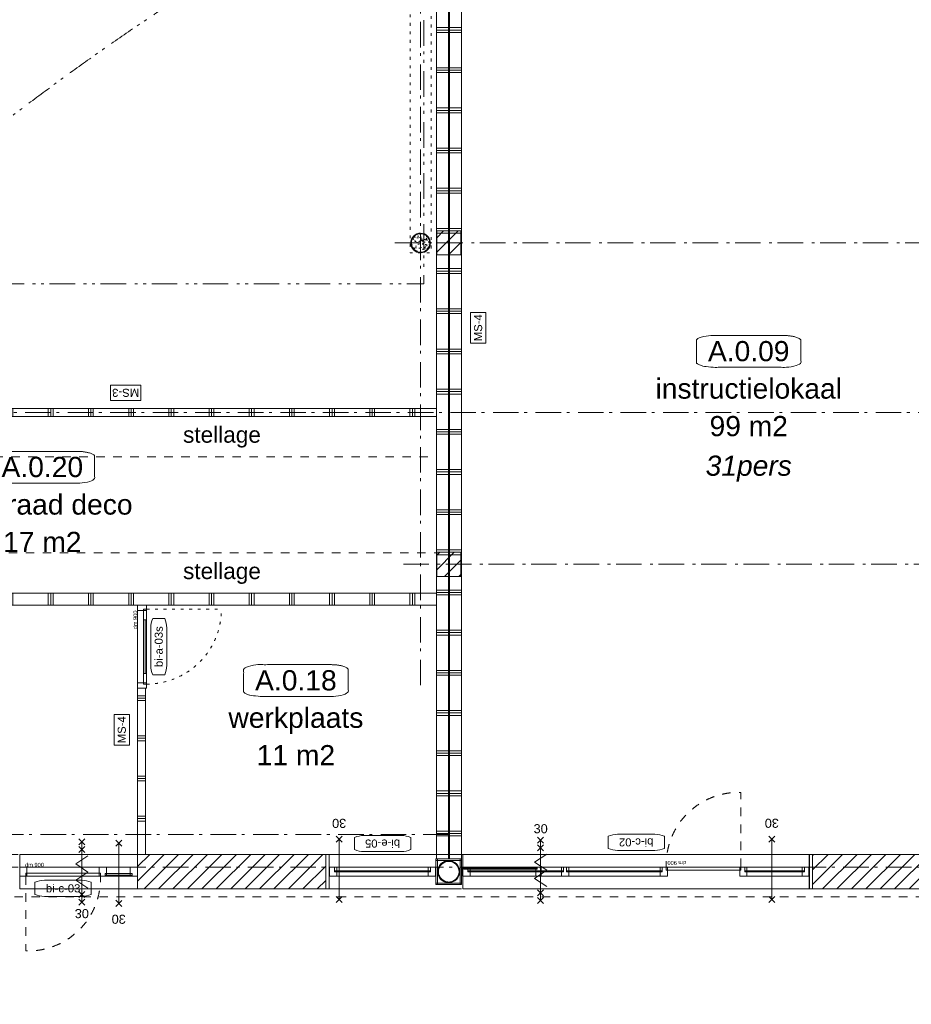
# Model space of a CAD drawing. Header units: millimetres. Extents: x -62314 to 79800, y -34032 to 28340.
# Tile 25 of 85: x 13144 to 24238, y 2659 to 14913. Entities that reach past the tile are written whole.
import ezdxf
from ezdxf.enums import TextEntityAlignment as Align

# ---------------------------------------------------------------- set-up
doc = ezdxf.new("R2010")
doc.units = ezdxf.units.MM
doc.header["$LTSCALE"] = 508
doc.header["$PDMODE"] = 1
doc.header["$PDSIZE"] = -2
for name, pattern in [('Dash Style-1', [0.41664, 0.20828, -0.20836]), ('Dash Style-5', [0.20828, 0.069425, -0.138855]), ('Dash Style-6', [1.04164, 0.625, -0.20828, 0.06943, -0.13893]), ('Dash Style-8', [1.25, 0.625, -0.20828, 0.06943, -0.13893, 0.06943, -0.13893])]:
    doc.linetypes.add(name, pattern=pattern)
for name, color, linetype, lineweight in [('(00) tekening-aanzicht', 8, 'Continuous', 0), ('(00) tekening-aanzicht dorpel', 7, 'Continuous', 0), ('(00) tekening-bovenliggend', 8, 'Dash Style-1', 0), ('(00) tekening-lijn draairichting', 7, 'Dash Style-1', 0), ('(00) tekening-merk kozijn', 40, 'Continuous', 0), ('(00) tekening-stramien-algemeen', 7, 'Dash Style-6', 0), ('(00) tekst-klein', 8, 'Continuous', 0), ('(00) tekst-ruimtenummer-algemeen', 8, 'Continuous', 0), ('(00) tekst-ruimtenummer-gradering', 8, 'Continuous', 0), ('(00) tekst-symbool', 8, 'Continuous', 0), ('(02) sloop-demarcatielijn', 5, 'Dash Style-1', 0), ('(04) bouwaanvraag-brandweer-bestaand-WBDBO', 142, 'Dash Style-1', 0), ('(04) bouwaanvraag-brandweer-WBDBO', 142, 'Dash Style-1', 0), ('(21) buitenwanden-bestaand', 7, 'Continuous', 0), ('(22) binnenwanden-X bestaand', 7, 'Continuous', 0), ('(22) binnenwanden-X metal stud _', 92, 'Continuous', 0), ('(22) binnenwanden-X metal stud l', 92, 'Continuous', 0), ('(22) binnenwanden-X plaatmateriaal', 92, 'Continuous', 0), ('(28) hoofddraagconstructie-bovenliggend', 1, 'Dash Style-5', 0), ('(28) hoofddraagconstructie-H staalprofielen', 33, 'Continuous', 0), ('(8_) losse inventaris-(82) interieur', 1, 'Dash Style-1', 0), ('(__) constructies_materialen-q beton', 6, 'Continuous', 0), ('(__) constructies_materialen-Xh2 staalproducten', 1, 'Continuous', 0), ('None', 7, 'Continuous', 0)]:
    doc.layers.add(name, color=color, linetype=linetype, lineweight=lineweight)
doc.styles.add('Arial', font='Arial')
doc.styles.add('Arial Italic (italic)', font='Arial Italic')
doc.styles.add('Helvetica', font='Helvetica')
pattern_1 = [(0, (163396, 42314.6), (3e-14, -500), []), (0, (163396, 42284.6), (3e-14, -500), []), (0, (163396, 42254.6), (3e-14, -500), [])]
pattern_2 = [(90, (0, 0), (500, 0), []), (90, (30, 0), (500, 0), []), (90, (60, 0), (500, 0), [])]
pattern_3 = [(45, (0, 0), (-89.80256, 89.80256), [])]
pattern_4 = [(45, (163395.98, 42314.6), (-89.80256, 89.80256), [])]

# ---------------------------------------------------------------- blocks, each defined once
blk = doc.blocks.new('blok B 00')
at = {"layer": '(04) bouwaanvraag-brandweer-bestaand-WBDBO', "color": 6, "lineweight": 0, "transparency": 33554687, "flags": 128}
blk.add_lwpolyline([(46930.9, 27708.7), (10682.8, 17996.1), (10682.8, 10520.4)], dxfattribs=at)
blk = doc.blocks.new('(00)-1-ruimtenummer-200')
at = {"layer": '(00) tekst-ruimtenummer-algemeen', "color": 17, "lineweight": 0, "transparency": 33554687}
blk.add_open_spline([(433, 618), (491, 618), (592, 600), (650, 570), (650, 420), (650, 271), (592, 241), (491, 223), (0, 223), (-491, 223), (-592, 241), (-650, 271), (-650, 420), (-650, 570), (-592, 600), (-491, 618), (-15, 618), (433, 618)], degree=2, knots=[0, 0, 0, 0.013296, 0.026591, 0.039887, 0.251662, 0.264958, 0.278253, 0.291549, 0.503324, 0.51662, 0.529915, 0.543211, 0.754986, 0.768281, 0.781577, 0.794873, 1, 1, 1], dxfattribs=at)
at = {"layer": 'None', "color": 2, "linetype": 'Continuous', "lineweight": 0}
blk.add_point((0, 0), dxfattribs=at)
at = {"layer": '(00) tekst-ruimtenummer-algemeen', "color": 17, "transparency": 33554687, "style": 'Arial'}
for tag, p in [('nummer', (0, 223)), ('naam', (0, -243)), ('oppervlak', (0, -710))]:
    blk.add_attdef(tag, text='', height=251, dxfattribs=at).set_placement(p, align=Align.BOTTOM_CENTER)
at = {"layer": '(00) tekst-ruimtenummer-gradering', "color": 17, "transparency": 33554687, "style": 'Arial Italic (italic)'}
blk.add_attdef('personen', text='', height=251, dxfattribs=at).set_placement((0, -876), align=Align.TOP_CENTER)
at = {"layer": 'None', "color": 0, "flags": 1}
blk.add_attdef('klasse', (-1353, -1667), '', height=251, dxfattribs=at)
blk = doc.blocks.new('00-merk kozijn')
at = {"layer": '(00) tekening-merk kozijn', "color": 2, "lineweight": 0, "transparency": 33554687, "flags": 128}
blk.add_lwpolyline([(233, 50, 0.105357), (349, 75), (350, 75), (350, 225), (349, 225, 0.105357), (233, 250), (-233, 250, 0.105357), (-349, 225), (-350, 225), (-350, 75), (-349, 75, 0.105357), (-233, 50)], format="xyb", close=True, dxfattribs=at)
at = {"layer": 'None', "color": 2, "linetype": 'Continuous', "lineweight": 0, "transparency": 33554687}
blk.add_point((0, 0), dxfattribs=at)
at = {"layer": '(00) tekening-merk kozijn', "color": 2, "transparency": 33554687, "style": 'Arial'}
blk.add_attdef('MERK', text='', height=101, dxfattribs=at).set_placement((0, 150), align=Align.MIDDLE_CENTER)
blk = doc.blocks.new('bi-a-03s plt')
at = {"layer": '(00) tekening-bovenliggend', "color": 17, "linetype": 'Dash Style-5', "lineweight": 0}
blk.add_line((-52, -114), (-52, -994), dxfattribs=at)
at = {"layer": '(00) tekening-bovenliggend', "color": 17, "linetype": 'Dash Style-5', "lineweight": 0, "transparency": 33554687}
blk.add_arc((-53, -114), 930, 180, 270, dxfattribs=at)
at = {"layer": 'None', "color": 17, "lineweight": 0, "transparency": 33554687}
blk.add_line((-850, -94), (-184, -94), dxfattribs=at)
at = {"layer": 'None', "color": 17, "lineweight": 0, "transparency": 33554687, "flags": 128}
for points in [[(-1034, 0), (0, 0), (0, -114), (-1034, -114)], [(-1034, 0), (-967, 0), (-967, -114), (-1034, -114)], [(-982, -74), (-52, -74), (-52, -114), (-982, -114)], [(-850, -74), (-184, -74), (-184, -114), (-850, -114)], [(-67, 0), (0, 0), (0, -114), (-67, -114)]]:
    blk.add_lwpolyline(points, close=True, dxfattribs=at)
at = {"layer": '(00) tekening-merk kozijn', "color": 1, "transparency": 33554687}
ref = blk.add_blockref('00-merk kozijn', (-517, -114), dxfattribs=dict(at, xscale=-1, rotation=180))
ref.add_attrib('MERK', 'bi-a-03s', dxfattribs={"color": 2, "transparency": 33554687, "height": 100.6, "style": 'Arial'}).set_placement((-517, -264), align=Align.MIDDLE_CENTER)
at = {"layer": '(00) tekst-klein', "color": 17, "insert": (-302, 2), "char_height": 50.3, "attachment_point": 7, "line_spacing_factor": 0.963327, "style": 'Arial'}
blk.add_mtext('dm 900', dxfattribs=at)
blk = doc.blocks.new('Group-148-1')
at = {"layer": '(22) binnenwanden-X metal stud _', "linetype": 'Continuous', "lineweight": 0, "transparency": 33554687}
h = blk.add_hatch(dxfattribs=at)
h.set_pattern_fill('(__) metal stud-_ 1_100-1', color=253, style=0, pattern_type=2)
h.set_pattern_definition([(0, (0, 0), (3e-14, -500), []), (0, (2e-15, -30), (3e-14, -500), []), (0, (4e-15, -60), (3e-14, -500), [])])
h.paths.add_polyline_path([(-148686, -35721), (-148786, -35721), (-148786, -37790), (-148686, -37790)])
at = {"layer": '(22) binnenwanden-X metal stud l', "linetype": 'Continuous', "lineweight": 0, "transparency": 33554687}
h = blk.add_hatch(dxfattribs=at)
h.set_pattern_fill('(__) metal stud-_ 1_100', color=8, style=0, pattern_type=2)
h.set_pattern_definition(pattern_2)
h.paths.add_polyline_path([(-145067, -32340), (-145067, -32240), (-152683, -32240), (-152683, -32340)])
h = blk.add_hatch(dxfattribs=at)
h.set_pattern_fill('(__) metal stud-_ 1_100', color=8, style=0, pattern_type=2)
h.set_pattern_definition(pattern_2)
h.paths.add_polyline_path([(-145067, -34537), (-145067, -34687), (-157673, -34687), (-157673, -34537)])
at = {"layer": '(22) binnenwanden-X metal stud _', "color": 7, "lineweight": 0, "transparency": 33554687, "flags": 128}
blk.add_lwpolyline([(-148686, -35721), (-148786, -35721), (-148786, -37790), (-148686, -37790)], close=True, dxfattribs=at)
at = {"layer": '(22) binnenwanden-X metal stud l', "color": 7, "lineweight": 0, "transparency": 33554687, "flags": 128}
for points in [[(-145067, -32340), (-145067, -32240), (-152683, -32240), (-152683, -32340)], [(-145067, -34537), (-145067, -34687), (-157673, -34687), (-157673, -34537)]]:
    blk.add_lwpolyline(points, close=True, dxfattribs=at)
at = {"layer": '(8_) losse inventaris-(82) interieur', "color": 17, "lineweight": 0, "transparency": 33554687, "flags": 128}
for points in [[(-145067, -32840), (-145067, -32340), (-152186, -32340), (-152186, -32840)], [(-145067, -34537), (-145067, -34037), (-152186, -34037), (-152186, -34537)]]:
    blk.add_lwpolyline(points, close=True, dxfattribs=at)
at = {"layer": 'None', "color": 17, "transparency": 33554687}
ref = blk.add_blockref('(00)-1-ruimtenummer-200', (-149970, -33392), dxfattribs=at)
ref.add_attrib('nummer', 'A.0.20', dxfattribs={"layer": '(00) tekst-ruimtenummer-algemeen', "color": 17, "transparency": 33554687, "height": 251.5, "style": 'Arial'}).set_placement((-149970, -33169), align=Align.BOTTOM_CENTER)
ref.add_attrib('naam', 'voorraad deco', dxfattribs={"layer": '(00) tekst-ruimtenummer-algemeen', "color": 17, "transparency": 33554687, "height": 251.49, "style": 'Arial'}).set_placement((-149970, -33636), align=Align.BOTTOM_CENTER)
ref.add_attrib('oppervlak', '17 m2', dxfattribs={"layer": '(00) tekst-ruimtenummer-algemeen', "color": 17, "transparency": 33554687, "height": 251.5, "style": 'Arial'}).set_placement((-149970, -34102), align=Align.BOTTOM_CENTER)
at = {"layer": 'None', "color": 17, "transparency": 33554687, "rotation": 90}
blk.add_blockref('bi-a-03s plt', (-148786, -34687), dxfattribs=at)
at = {"layer": 'None', "color": 17, "transparency": 33554687}
ref = blk.add_blockref('(00)-1-ruimtenummer-200', (-146815, -36046), dxfattribs=at)
ref.add_attrib('nummer', 'A.0.18', dxfattribs={"layer": '(00) tekst-ruimtenummer-algemeen', "color": 17, "transparency": 33554687, "height": 251.5, "style": 'Arial'}).set_placement((-146815, -35824), align=Align.BOTTOM_CENTER)
ref.add_attrib('naam', 'werkplaats', dxfattribs={"layer": '(00) tekst-ruimtenummer-algemeen', "color": 17, "transparency": 33554687, "height": 251.5, "style": 'Arial'}).set_placement((-146815, -36290), align=Align.BOTTOM_CENTER)
ref.add_attrib('oppervlak', '11 m2', dxfattribs={"layer": '(00) tekst-ruimtenummer-algemeen', "color": 17, "transparency": 33554687, "height": 251.5, "style": 'Arial'}).set_placement((-146815, -36756), align=Align.BOTTOM_CENTER)
at = {"layer": '(00) tekst-klein', "color": 17, "transparency": 33554687, "char_height": 201.2, "attachment_point": 1, "line_spacing_factor": 0.836574, "style": 'Helvetica'}
for insert in [(-148219, -32465), (-148219, -34162)]:
    blk.add_mtext('stellage', dxfattribs=dict(at, insert=insert))
blk = doc.blocks.new('stadsmuur bestaand 00')
at = {"layer": '(21) buitenwanden-bestaand', "linetype": 'Continuous', "lineweight": 0, "transparency": 33554687}
h = blk.add_hatch(dxfattribs=at)
h.set_pattern_fill('Brick', style=0, pattern_type=2)
h.set_pattern_definition(pattern_3)
h.paths.add_polyline_path([(35969, -270), (35969, 160), (33627, 160), (33627, -270)])
h = blk.add_hatch(dxfattribs=at)
h.set_pattern_fill('Brick', style=0, pattern_type=2)
h.set_pattern_definition(pattern_3)
h.paths.add_polyline_path([(42027, 160), (42027, -270), (45827, -270), (45827, 160)])
at = {"layer": '(00) tekening-bovenliggend', "color": 17, "lineweight": 0, "transparency": 33554687, "flags": 128}
for points in [[(33627, -270), (33627, 160), (32161, 160), (32161, -270), (33627, -270)], [(42027, -270), (42027, 160), (35969, 160), (35969, -270), (42027, -270)]]:
    blk.add_lwpolyline(points, close=True, dxfattribs=at)
at = {"layer": '(21) buitenwanden-bestaand', "color": 1, "lineweight": 0, "transparency": 33554687, "flags": 128}
for points in [[(35969, -270), (35969, 160), (33627, 160), (33627, -270)], [(42027, 160), (42027, -270), (45827, -270), (45827, 160)]]:
    blk.add_lwpolyline(points, close=True, dxfattribs=at)
blk = doc.blocks.new('kolom 244.5x6.3-staal-beton')
at = {"layer": '(__) constructies_materialen-q beton', "linetype": 'Continuous', "lineweight": 0, "transparency": 33554687}
h = blk.add_hatch(dxfattribs=at)
h.set_pattern_fill('(__)q beton gewapend fijn 1_5', color=253, style=0, pattern_type=2)
h.set_pattern_definition([(95, (0, 0), (77.05, 64.654), [10.477, -115.252])])
h.paths.add_polyline_path([(115, 0), (115, -11), (113, -23), (111, -34), (107, -44), (102, -54), (96, -64), (89, -73), (82, -82), (73, -89), (64, -96), (54, -102), (44, -107), (34, -111), (23, -113), (11, -115), (0, -116), (-11, -115), (-23, -113), (-34, -111), (-44, -107), (-54, -102), (-64, -96), (-73, -89), (-82, -82), (-89, -73), (-96, -64), (-102, -54), (-107, -44), (-111, -34), (-113, -23), (-115, -11), (-116, 0), (-115, 11), (-113, 23), (-111, 34), (-107, 44), (-102, 54), (-96, 64), (-89, 73), (-82, 82), (-73, 89), (-64, 96), (-54, 102), (-44, 107), (-34, 111), (-23, 113), (-11, 115), (0, 115), (11, 115), (23, 113), (34, 111), (44, 107), (54, 102), (64, 96), (73, 89), (82, 82), (89, 73), (96, 64), (102, 54), (107, 44), (111, 34), (113, 23), (115, 11)])
h = blk.add_hatch(dxfattribs=at)
h.set_pattern_fill('(__)q beton gewapend fijn 1_5-1', color=8, style=0, pattern_type=2)
h.set_pattern_definition([(40, (0, 0), (-88.01, 60.6), [8.382, -92.202]), (145.45, (6.42, 5.39), (-10.957, 125.25), [8.905, -97.95]), (91.184, (-19.76, 19.76), (121.776, 89.074), [15.716, -172.88]), (141.636, (-9.61, 27.18), (-3.9, 188.55), [13.36, -146.924]), (36.18, (-19.76, 19.76), (-3.9, 188.55), [12.57, -138.3]), (66, (-4.94, 24.696), (98.736, 19.192), [10.477, -115.252]), (11, (-4.94, 24.7), (-47.597, 95.67), [8.382, -92.202]), (116.45, (3.29, 26.295), (51.14, 114.86), [8.905, -97.95]), (82.5, (0, 0), (-31.683, 34.085), [0.01, -277.224]), (82.5, (302.015, 2294.028), (-31.683, 34.0854), [0.011, -277.2237]), (82.5, (302.05, 2294.305), (-31.683, 34.0854), [0.011, -277.2237]), (82.5, (612.402, 4651.658), (-31.683, 34.08538), [0.011, -277.2237]), (82.5, (612.44, 4651.935), (-31.683, 34.08538), [0.011, -277.2237]), (52.5, (0, 0), (-12.974, 64.948), [0.01, -177.618]), (52.5, (825.335, 1075.597), (-12.9744, 64.9479), [0.011, -177.6175]), (52.5, (825.505, 1075.82), (-12.9744, 64.9479), [0.011, -177.6175]), (52.5, (2201.67, 2869.27), (-12.97435, 64.94785), [0.011, -177.6175]), (52.5, (2201.84, 2869.493), (-12.97435, 64.94785), [0.011, -177.6175]), (12.5, (-22.03, -22.03), (54.96, 50.5044), [0.01, -288.47]), (12.5, (844.31, 170.034), (54.9603, 50.5044), [0.011, -288.4695]), (12.5, (844.584, 170.095), (54.9603, 50.5044), [0.011, -288.4695]), (12.5, (3546.987, 769.203), (54.96032, 50.5044), [0.011, -288.4695]), (12.5, (3547.26, 769.264), (54.96032, 50.5044), [0.011, -288.4695]), (2.5, (-31.91, -31.91), (47.72, 67.497), [0.01, -220.436]), (2.5, (1120.5, 18.41), (47.72, 67.4973), [0.011, -220.436]), (2.5, (1120.78, 18.42), (47.72, 67.4973), [0.011, -220.436]), (2.5, (2957.37, 98.61), (47.7201, 67.4973), [0.011, -220.4356]), (2.5, (2957.65, 98.62), (47.7201, 67.4973), [0.011, -220.4356])])
h.paths.add_polyline_path([(115, 0), (115, -11), (113, -23), (111, -34), (107, -44), (102, -54), (96, -64), (89, -73), (82, -82), (73, -89), (64, -96), (54, -102), (44, -107), (34, -111), (23, -113), (11, -115), (0, -116), (-11, -115), (-23, -113), (-34, -111), (-44, -107), (-54, -102), (-64, -96), (-73, -89), (-82, -82), (-89, -73), (-96, -64), (-102, -54), (-107, -44), (-111, -34), (-113, -23), (-115, -11), (-116, 0), (-115, 11), (-113, 23), (-111, 34), (-107, 44), (-102, 54), (-96, 64), (-89, 73), (-82, 82), (-73, 89), (-64, 96), (-54, 102), (-44, 107), (-34, 111), (-23, 113), (-11, 115), (0, 115), (11, 115), (23, 113), (34, 111), (44, 107), (54, 102), (64, 96), (73, 89), (82, 82), (89, 73), (96, 64), (102, 54), (107, 44), (111, 34), (113, 23), (115, 11)])
at = {"layer": '(__) constructies_materialen-q beton', "color": 5, "lineweight": 0, "transparency": 33554687, "flags": 128}
blk.add_lwpolyline([(115, 0), (115, -11), (113, -23), (111, -34), (107, -44), (102, -54), (96, -64), (89, -73), (82, -82), (73, -89), (64, -96), (54, -102), (44, -107), (34, -111), (23, -113), (11, -115), (0, -116), (-11, -115), (-23, -113), (-34, -111), (-44, -107), (-54, -102), (-64, -96), (-73, -89), (-82, -82), (-89, -73), (-96, -64), (-102, -54), (-107, -44), (-111, -34), (-113, -23), (-115, -11), (-116, 0), (-115, 11), (-113, 23), (-111, 34), (-107, 44), (-102, 54), (-96, 64), (-89, 73), (-82, 82), (-73, 89), (-64, 96), (-54, 102), (-44, 107), (-34, 111), (-23, 113), (-11, 115), (0, 115), (11, 115), (23, 113), (34, 111), (44, 107), (54, 102), (64, 96), (73, 89), (82, 82), (89, 73), (96, 64), (102, 54), (107, 44), (111, 34), (113, 23), (115, 11)], close=True, dxfattribs=at)
at = {"layer": '(__) constructies_materialen-Xh2 staalproducten', "color": 3, "lineweight": 0, "transparency": 33554687, "flags": 128}
for points in [[(-123, 0, -0.414214), (0, 122, -0.414214), (122, 0, -0.414214), (0, -123, -0.414214)], [(-116, 0, -0.414214), (0, 115, -0.414214), (115, 0, -0.414214), (0, -116, -0.414214)]]:
    blk.add_lwpolyline(points, format="xyb", close=True, dxfattribs=at)
at = {"layer": 'None', "color": 2, "linetype": 'Continuous', "lineweight": 0, "transparency": 33554687}
blk.add_point((0, 0), dxfattribs=at)
blk = doc.blocks.new('Group-172-1')
at = {"layer": '(28) hoofddraagconstructie-bovenliggend', "color": 2, "lineweight": 0, "transparency": 33554687, "flags": 128}
blk.add_lwpolyline([(34590, 15531), (34850, 15531), (34850, 7238), (34590, 7238)], close=True, dxfattribs=at)
at = {"layer": 'None', "color": 17, "transparency": 33554687}
blk.add_blockref('kolom 244.5x6.3-staal-beton', (34720, 7360), dxfattribs=at)
blk = doc.blocks.new('constructie laagbouw basis-blok a')
at = {"layer": 'None', "color": 17, "transparency": 33554687}
blk.add_blockref('Group-172-1', (0, 0), dxfattribs=at)
blk = doc.blocks.new('constructie laagbouw 00 totaal')
at = {"layer": 'None', "color": 17, "transparency": 33554687}
blk.add_blockref('constructie laagbouw basis-blok a', (-17192, -7733), dxfattribs=at)
blk = doc.blocks.new('kolom rond')
at = {"layer": '(28) hoofddraagconstructie-H staalprofielen', "color": 1, "lineweight": 0, "transparency": 33554687, "flags": 128}
for points in [[(-137, 0, -0.414214), (0, 136, -0.414214), (136, 0, -0.414214), (0, -137, -0.414214)], [(-129, 0, -0.414214), (0, 128, -0.414214), (128, 0, -0.414214), (0, -129, -0.414214)]]:
    blk.add_lwpolyline(points, format="xyb", close=True, dxfattribs=at)
blk.add_lwpolyline([(128, 0), (128, -13), (126, -25), (123, -37), (119, -49), (113, -61), (107, -71), (99, -82), (91, -91), (82, -99), (71, -107), (61, -113), (49, -119), (37, -123), (25, -126), (13, -128), (0, -129), (-13, -128), (-25, -126), (-37, -123), (-49, -119), (-61, -113), (-71, -107), (-82, -99), (-91, -91), (-99, -82), (-107, -71), (-113, -61), (-119, -49), (-123, -37), (-126, -25), (-128, -13), (-129, 0), (-128, 13), (-126, 25), (-123, 37), (-119, 49), (-113, 61), (-107, 71), (-99, 82), (-91, 91), (-82, 99), (-71, 107), (-61, 113), (-49, 119), (-37, 123), (-25, 126), (-13, 128), (0, 128), (13, 128), (25, 126), (37, 123), (49, 119), (61, 113), (71, 107), (82, 99), (91, 91), (99, 82), (107, 71), (113, 61), (119, 49), (123, 37), (126, 25), (128, 13)], close=True, dxfattribs=at)
blk = doc.blocks.new('Group-178-1')
at = {"layer": 'None', "color": 17, "lineweight": 0, "transparency": 33554687, "flags": 128}
for points in [[(3035, 0), (3125, 0), (3125, -114), (3035, -114)], [(3035, -69), (3062, -69), (3062, -114), (3035, -114)], [(3098, -69), (3125, -69), (3125, -114), (3098, -114)]]:
    blk.add_lwpolyline(points, close=True, dxfattribs=at)
blk = doc.blocks.new('Group-179-1')
at = {"layer": 'None', "color": 17, "lineweight": 0, "transparency": 33554687, "flags": 128}
for points in [[(1870, -114), (1834, -114), (1807, -114), (1807, -69), (1807, 0), (1897, 0), (1897, -69), (1870, -69)], [(1870, -69), (1897, -69), (1897, -114), (1870, -114)]]:
    blk.add_lwpolyline(points, close=True, dxfattribs=at)
blk = doc.blocks.new('Group-180-1')
at = {"layer": 'None', "color": 17, "lineweight": 0, "transparency": 33554687, "flags": 128}
for points in [[(844, -114), (880, -114), (907, -114), (907, -69), (907, 0), (817, 0), (817, -69), (844, -69)], [(817, -69), (844, -69), (844, -114), (817, -114)]]:
    blk.add_lwpolyline(points, close=True, dxfattribs=at)
blk = doc.blocks.new('Group-181-1')
at = {"layer": '(00) tekening-lijn draairichting', "color": 17, "lineweight": 0, "transparency": 33554687, "flags": 128}
blk.add_lwpolyline([(892, -114), (892, -1044), (922, -1044, 0.414214), (1822, -144), (1822, -114)], format="xyb", close=True, dxfattribs=at)
at = {"layer": 'None', "color": 17, "lineweight": 0, "transparency": 33554687, "flags": 128}
blk.add_lwpolyline([(892, -74), (1822, -74), (1822, -114), (892, -114)], close=True, dxfattribs=at)
at = {"layer": '(00) tekst-klein', "color": 17, "insert": (1572, -192), "char_height": 50.3, "attachment_point": 7, "line_spacing_factor": 0.963327, "style": 'Arial'}
blk.add_mtext('dm 900', dxfattribs=at)
blk = doc.blocks.new('Group-182-1')
at = {"layer": 'None', "color": 17, "lineweight": 0, "transparency": 33554687, "flags": 128}
for points in [[(101, -114), (65, -114), (38, -114), (38, -69), (38, 0), (128, 0), (128, -69), (101, -69)], [(101, -69), (128, -69), (128, -114), (101, -114)]]:
    blk.add_lwpolyline(points, close=True, dxfattribs=at)
blk = doc.blocks.new('bi-c-02 plt')
at = {"layer": '(00) tekening-aanzicht dorpel', "color": 17, "lineweight": 0, "transparency": 33554687, "flags": 128}
blk.add_lwpolyline([(38, 158), (4353, 158), (4353, -272), (38, -272)], close=True, dxfattribs=at)
at = {"layer": 'None', "color": 17, "lineweight": 0, "transparency": 33554687}
for p, q in [((3391, -99), (3391, -114)), ((3428, -99), (3428, -114)), ((4339, -99), (4339, -114))]:
    blk.add_line(p, q, dxfattribs=at)
at = {"layer": 'None', "color": 17, "lineweight": 0, "transparency": 33554687, "flags": 128}
for points in [[(38, 0), (128, 0), (128, -114), (38, -114)], [(128, 0), (817, 0), (817, -114), (128, -114)], [(817, 0), (907, 0), (907, -114), (817, -114)], [(1807, 0), (1897, 0), (1897, -114), (1807, -114)], [(1897, 0), (3035, 0), (3035, -114), (1897, -114)], [(3125, 0), (4263, 0), (4263, -114), (3125, -114)], [(3376, 0), (3443, 0), (3443, -114), (3376, -114)], [(4263, 0), (4353, 0), (4353, -114), (4263, -114)], [(101, -57), (844, -57), (844, -69), (101, -69)], [(101, -69), (128, -69), (128, -114), (101, -114)], [(817, -69), (844, -69), (844, -114), (817, -114)], [(1870, -57), (3062, -57), (3062, -69), (1870, -69)], [(1870, -69), (1897, -69), (1897, -114), (1870, -114)], [(3098, -57), (4290, -57), (4290, -69), (3098, -69)], [(3428, -87), (4339, -87), (4339, -99), (3428, -99)], [(4263, -69), (4290, -69), (4290, -114), (4263, -114)]]:
    blk.add_lwpolyline(points, close=True, dxfattribs=at)
at = {"layer": '(00) tekening-merk kozijn', "color": 1, "transparency": 33554687}
ref = blk.add_blockref('00-merk kozijn', (2195, -272), dxfattribs=dict(at, xscale=-1, rotation=180))
ref.add_attrib('MERK', 'bi-c-02', dxfattribs={"color": 2, "transparency": 33554687, "height": 100.6, "style": 'Arial'}).set_placement((2195, -422), align=Align.MIDDLE_CENTER)
at = {"layer": 'None', "color": 17, "transparency": 33554687}
for name in ['Group-182-1', 'Group-180-1', 'Group-179-1', 'Group-178-1', 'Group-181-1']:
    blk.add_blockref(name, (0, 0), dxfattribs=at)
blk = doc.blocks.new('Group-41-1')
at = {"layer": '(04) bouwaanvraag-brandweer-WBDBO', "color": 1, "lineweight": 0, "transparency": 33554687}
for p, q in [((-37.5, -412.5), (37.5, -337.5)), ((-37.5, -337.5), (37.5, -412.5))]:
    blk.add_line(p, q, dxfattribs=at)
blk = doc.blocks.new('Group-42-1')
at = {"layer": '(04) bouwaanvraag-brandweer-WBDBO', "color": 1, "lineweight": 0, "transparency": 33554687}
for p, q in [((-37.5, 412.5), (37.5, 337.5)), ((-37.5, 337.5), (37.5, 412.5))]:
    blk.add_line(p, q, dxfattribs=at)
blk = doc.blocks.new('Group-43-1')
at = {"layer": '(04) bouwaanvraag-brandweer-WBDBO', "color": 1, "linetype": 'Continuous', "lineweight": 0, "transparency": 33554687}
for p, q in [((75, 200), (-75, 100)), ((75, 0), (-75, 100)), ((75, 0), (-75, -100)), ((-75, -100), (75, -200))]:
    blk.add_line(p, q, dxfattribs=at)
blk = doc.blocks.new('brand-zs deur')
at = {"layer": '(04) bouwaanvraag-brandweer-WBDBO', "color": 1, "linetype": 'Continuous', "lineweight": 0, "transparency": 33554687}
blk.add_line((0, -250), (0, 250), dxfattribs=at)
at = {"layer": 'None', "color": 2, "linetype": 'Continuous', "lineweight": 0, "transparency": 33554687}
blk.add_point((0, 0), dxfattribs=at)
at = {"layer": '(04) bouwaanvraag-brandweer-WBDBO', "color": 1, "transparency": 33554687}
blk.add_blockref('Group-43-1', (0, 0), dxfattribs=at)
blk = doc.blocks.new('Group-44-1')
at = {"layer": '(04) bouwaanvraag-brandweer-WBDBO', "color": 1, "lineweight": 0, "transparency": 33554687}
for p, q in [((-38, 241), (38, 316)), ((-38, 316), (38, 241))]:
    blk.add_line(p, q, dxfattribs=at)
blk = doc.blocks.new('Group-45-1')
at = {"layer": '(04) bouwaanvraag-brandweer-WBDBO', "color": 1, "lineweight": 0, "transparency": 33554687}
for p, q in [((-38, -243), (38, -318)), ((-38, -318), (38, -243))]:
    blk.add_line(p, q, dxfattribs=at)
blk = doc.blocks.new('brand-rw 30 + zelfs')
at = {"layer": '(04) bouwaanvraag-brandweer-WBDBO', "color": 1, "linetype": 'Continuous', "lineweight": 0, "transparency": 33554687}
blk.add_line((0, -375), (0, 375), dxfattribs=at)
at = {"layer": 'None', "color": 2, "linetype": 'Continuous', "lineweight": 0, "transparency": 33554687}
blk.add_point((0, 0), dxfattribs=at)
at = {"layer": '(04) bouwaanvraag-brandweer-WBDBO', "color": 1, "transparency": 33554687}
for name in ['Group-42-1', 'Group-44-1', 'Group-45-1', 'Group-41-1']:
    blk.add_blockref(name, (0, 0), dxfattribs=at)
at = {"layer": 'None', "color": 17, "transparency": 33554687}
blk.add_blockref('brand-zs deur', (0, 0), dxfattribs=at)
at = {"layer": '(04) bouwaanvraag-brandweer-WBDBO', "color": 1, "transparency": 33554687, "insert": (0, 459.4875), "char_height": 113.17139, "attachment_point": 8, "line_spacing_factor": 0.963327, "style": 'Arial'}
blk.add_mtext('30', dxfattribs=at)
blk = doc.blocks.new('Group-96-1')
at = {"layer": '(04) bouwaanvraag-brandweer-WBDBO', "color": 1, "lineweight": 0, "transparency": 33554687}
for p, q in [((37.5, 412.5), (-37.5, 337.5)), ((37.5, 337.5), (-37.5, 412.5))]:
    blk.add_line(p, q, dxfattribs=at)
blk = doc.blocks.new('Group-97-1')
at = {"layer": '(04) bouwaanvraag-brandweer-WBDBO', "color": 1, "lineweight": 0, "transparency": 33554687}
for p, q in [((37.5, -412.5), (-37.5, -337.5)), ((37.5, -337.5), (-37.5, -412.5))]:
    blk.add_line(p, q, dxfattribs=at)
blk = doc.blocks.new('brand-30 wbdbo')
at = {"layer": '(04) bouwaanvraag-brandweer-WBDBO', "color": 1, "linetype": 'Continuous', "lineweight": 0, "transparency": 33554687}
blk.add_line((0, 375), (0, -375), dxfattribs=at)
at = {"layer": 'None', "color": 2, "linetype": 'Continuous', "lineweight": 0, "transparency": 33554687}
blk.add_point((0, 0), dxfattribs=at)
at = {"layer": '(04) bouwaanvraag-brandweer-WBDBO', "color": 1, "transparency": 33554687}
for name in ['Group-96-1', 'Group-97-1']:
    blk.add_blockref(name, (0, 0), dxfattribs=at)
at = {"layer": '(04) bouwaanvraag-brandweer-WBDBO', "color": 1, "transparency": 33554687, "insert": (0, -631), "char_height": 113.2, "attachment_point": 8, "line_spacing_factor": 0.963327, "style": 'Arial'}
blk.add_mtext('30', dxfattribs=at)
blk = doc.blocks.new('MS 3 - 150mm _ 25db')
at = {"layer": '(00) tekst-symbool', "color": 17, "lineweight": 0, "transparency": 33554687, "flags": 128}
blk.add_lwpolyline([(-190, 96), (190, 96), (190, -96), (-190, -96)], close=True, dxfattribs=at)
at = {"layer": '(00) tekst-symbool', "color": 17, "transparency": 33554687, "insert": (0, 0), "char_height": 100.6, "attachment_point": 5, "line_spacing_factor": 0.836574, "style": 'Helvetica'}
blk.add_mtext('MS-3', dxfattribs=at)
blk = doc.blocks.new('MS 4 - 150mm _ 39db')
at = {"layer": '(00) tekst-symbool', "color": 17, "lineweight": 0, "transparency": 33554687, "flags": 128}
blk.add_lwpolyline([(-190, 96), (190, 96), (190, -96), (-190, -96)], close=True, dxfattribs=at)
at = {"layer": '(00) tekst-symbool', "color": 17, "transparency": 33554687, "insert": (0, 0), "char_height": 100.6, "attachment_point": 5, "line_spacing_factor": 0.836574, "style": 'Helvetica'}
blk.add_mtext('MS-4', dxfattribs=at)
blk = doc.blocks.new('Group-191-1')
at = {"layer": 'None', "color": 17, "transparency": 33554687}
for name, p, rotation in [('MS 4 - 150mm _ 39db', (-144547, -31235), 90), ('MS 3 - 150mm _ 25db', (-148933, -32044), 180), ('MS 4 - 150mm _ 39db', (-148981, -36238), 90)]:
    blk.add_blockref(name, p, dxfattribs=dict(at, rotation=rotation))
blk = doc.blocks.new('kolom brandwerend ingepakt')
at = {"layer": '(00) tekening-aanzicht', "color": 17, "lineweight": 0, "transparency": 33554687, "flags": 128}
for points in [[(-165, 57), (-160, 57), (-160, -57), (-165, -57)], [(159, 57), (164, 57), (164, -57), (159, -57)]]:
    blk.add_lwpolyline(points, close=True, dxfattribs=at)
at = {"layer": '(22) binnenwanden-X plaatmateriaal', "color": 2, "lineweight": 0, "transparency": 33554687, "flags": 128}
for points in [[(-160, 159), (-142, 159), (-142, -160), (-160, -160)], [(-160, 159), (159, 159), (159, 141), (-160, 141)], [(141, 159), (159, 159), (159, -160), (141, -160)], [(-160, -142), (159, -142), (159, -160), (-160, -160)]]:
    blk.add_lwpolyline(points, close=True, dxfattribs=at)
at = {"layer": 'None', "color": 17, "transparency": 33554687}
blk.add_blockref('kolom rond', (0, 0), dxfattribs=at)
at = {"layer": 'None', "color": 17, "transparency": 33554687, "xscale": -1}
blk.add_blockref('kolom rond', (0, 0), dxfattribs=at)
blk = doc.blocks.new('Group-192-1')
at = {"layer": '(00) tekening-aanzicht dorpel', "color": 17, "lineweight": 0, "transparency": 33554687, "flags": 128}
for points in [[(-286, 158), (1361, 158), (1361, -272), (-286, -272)], [(-286, -217), (33, -217), (33, 103), (-286, 103)]]:
    blk.add_lwpolyline(points, dxfattribs=at)
at = {"layer": 'None', "color": 17, "lineweight": 0, "transparency": 33554687, "flags": 128}
for points in [[(38, 0), (128, 0), (128, -114), (38, -114)], [(128, 0), (1266, 0), (1266, -114), (128, -114)], [(1266, 0), (1356, 0), (1356, -114), (1266, -114)], [(101, -57), (1293, -57), (1293, -69), (101, -69)], [(101, -69), (128, -69), (128, -114), (101, -114)], [(1266, -69), (1293, -69), (1293, -114), (1266, -114)]]:
    blk.add_lwpolyline(points, close=True, dxfattribs=at)
at = {"layer": '(00) tekening-merk kozijn', "color": 1, "transparency": 33554687}
ref = blk.add_blockref('00-merk kozijn', (697, -257), dxfattribs=dict(at, rotation=180))
ref.add_attrib('MERK', 'bi-e-05', dxfattribs={"color": 2, "transparency": 33554687, "height": 100.6, "style": 'Arial'}).set_placement((697, -407), align=Align.MIDDLE_CENTER)
blk = doc.blocks.new('bi-e-05 plt')
at = {"layer": 'None', "color": 17, "transparency": 33554687}
blk.add_blockref('Group-192-1', (0, 0), dxfattribs=at)
blk = doc.blocks.new('brandwerend-afwerking sparing stadsmuur')
at = {"layer": '(00) tekening-aanzicht', "color": 17, "lineweight": 0, "transparency": 33554687, "flags": 128}
blk.add_lwpolyline([(17, 57), (22, 57), (22, -57), (17, -57)], close=True, dxfattribs=at)
at = {"layer": '(22) binnenwanden-X plaatmateriaal', "color": 2, "lineweight": 0, "transparency": 33554687, "flags": 128}
blk.add_lwpolyline([(-26, 215), (17, 215), (17, -215), (-26, -215)], close=True, dxfattribs=at)
blk = doc.blocks.new('bi-c-03 plt')
at = {"layer": '(00) tekening-aanzicht dorpel', "color": 17, "lineweight": 0, "transparency": 33554687, "flags": 128}
blk.add_lwpolyline([(0, 158), (1466, 158), (1466, -272), (0, -272)], close=True, dxfattribs=at)
at = {"layer": '(00) tekening-lijn draairichting', "color": 17, "lineweight": 0, "transparency": 33554687, "flags": 128}
blk.add_lwpolyline([(75, -114), (75, -1044), (105, -1044, 0.414214), (1005, -144), (1005, -114)], format="xyb", close=True, dxfattribs=at)
at = {"layer": 'None', "color": 17, "lineweight": 0, "transparency": 33554687}
for p, q in [((1065, -99), (1065, -114)), ((1400, -99), (1400, -114))]:
    blk.add_line(p, q, dxfattribs=at)
at = {"layer": 'None', "color": 17, "lineweight": 0, "transparency": 33554687, "flags": 128}
for points in [[(0, 0), (1466, 0), (1466, -114), (0, -114)], [(0, 0), (90, 0), (90, -114), (0, -114)], [(75, -74), (1005, -74), (1005, -114), (75, -114)], [(990, 0), (1080, 0), (1080, -114), (990, -114)], [(1065, -79), (1400, -79), (1400, -99), (1065, -99)], [(1376, 0), (1466, 0), (1466, -114), (1376, -114)]]:
    blk.add_lwpolyline(points, close=True, dxfattribs=at)
at = {"layer": '(00) tekening-merk kozijn', "color": 1, "transparency": 33554687}
ref = blk.add_blockref('00-merk kozijn', (540, -114), dxfattribs=dict(at, rotation=180))
ref.add_attrib('MERK', 'bi-c-03', dxfattribs={"color": 2, "transparency": 33554687, "height": 100.6, "style": 'Arial'}).set_placement((540, -264), align=Align.MIDDLE_CENTER)
at = {"layer": 'None', "color": 17, "transparency": 33554687, "xscale": -1, "rotation": 180}
blk.add_blockref('brand-rw 30 + zelfs', (773, -61), dxfattribs=at)
at = {"layer": 'None', "color": 17, "transparency": 33554687, "xscale": -1}
blk.add_blockref('brand-30 wbdbo', (1232, -76), dxfattribs=at)
at = {"layer": '(00) tekst-klein', "color": 17, "insert": (67, 2), "char_height": 50.3, "attachment_point": 7, "line_spacing_factor": 0.963327, "style": 'Arial'}
blk.add_mtext('dm 900', dxfattribs=at)

msp = doc.modelspace()

# ---------------------------------------------------------------- hatches: boundary and pattern name
at = {"layer": '(22) binnenwanden-X bestaand', "linetype": 'Continuous', "lineweight": 0, "transparency": 33554687}
h = msp.add_hatch(dxfattribs=at)
h.set_pattern_fill('Brick', style=0, pattern_type=2)
h.set_pattern_definition(pattern_4)
h.paths.add_polyline_path([(18333.14, 12285.45), (18633.14, 12285.45), (18633.14, 11985.45), (18333.14, 11985.45)])
h = msp.add_hatch(dxfattribs=at)
h.set_pattern_fill('Brick', style=0, pattern_type=2)
h.set_pattern_definition(pattern_4)
h.paths.add_polyline_path([(18333.14, 8285.45), (18633.14, 8285.45), (18633.14, 7985.45), (18333.14, 7985.45)])
at = {"layer": '(22) binnenwanden-X metal stud _', "linetype": 'Continuous', "lineweight": 0, "transparency": 33554687}
h = msp.add_hatch(dxfattribs=at)
h.set_pattern_fill('(__) metal stud-_ 1_100-1', color=253, style=0, pattern_type=2)
h.set_pattern_definition(pattern_1)
h.paths.add_polyline_path([(18478.74, 16782.47), (18328.74, 16782.47), (18328.74, 4469.53), (18478.74, 4469.53)])
h = msp.add_hatch(dxfattribs=at)
h.set_pattern_fill('(__) metal stud-_ 1_100-1', color=253, style=0, pattern_type=2)
h.set_pattern_definition(pattern_1)
h.paths.add_polyline_path([(18642.34, 16782.47), (18492.34, 16782.47), (18492.34, 4469.53), (18642.34, 4469.53)])

# ---------------------------------------------------------------- linework, layer by layer
at = {"layer": '(00) tekening-stramien-algemeen', "color": 2, "lineweight": 0, "transparency": 33554687}
for p, q in [((17812.96, 12135.21), (57450, 12135.21)), ((57450, 10024.85), (-21063.27, 10024.85)), ((17919.13, 8135.45), (57450, 8135.45)), ((18483.04, 4774.85), (-21063.27, 4774.85)), ((79800, 4524.85), (-21063.27, 4524.85)), ((79800, 4365.03), (-21063.27, 4365.03))]:
    msp.add_line(p, q, dxfattribs=at)
at = {"layer": '(00) tekening-stramien-algemeen', "color": 2, "lineweight": 0, "transparency": 33554687, "flags": 128}
for points in [[(18133.04, 6631.11), (18133.04, 22610.28), (17586.59, 23156.73)], [(18483.04, 6631.11), (18483.04, 22610.28), (19029.49, 23156.73)]]:
    msp.add_lwpolyline(points, dxfattribs=at)
at = {"layer": '(02) sloop-demarcatielijn', "color": 6, "linetype": 'Dash Style-8', "lineweight": 0, "transparency": 33554687, "flags": 128}
msp.add_lwpolyline([(10976.68, 11627.91), (18174.75, 11627.91), (18174.75, 28339.61)], dxfattribs=at)
at = {"layer": '(02) sloop-demarcatielijn', "color": 6, "linetype": 'Dash Style-8', "lineweight": 0, "transparency": 33554687}
msp.add_arc((33483.36, -12976.69), 33614.91, 116.706681, 145.164214, dxfattribs=at)
at = {"layer": '(22) binnenwanden-X bestaand', "color": 1, "lineweight": 0, "transparency": 33554687, "flags": 128}
for points in [[(18333.14, 12285.45), (18633.14, 12285.45), (18633.14, 11985.45), (18333.14, 11985.45)], [(18333.14, 8285.45), (18633.14, 8285.45), (18633.14, 7985.45), (18333.14, 7985.45)]]:
    msp.add_lwpolyline(points, close=True, dxfattribs=at)
at = {"layer": '(22) binnenwanden-X metal stud _', "color": 7, "lineweight": 0, "transparency": 33554687, "flags": 128}
for points in [[(18478.74, 16782.47), (18328.74, 16782.47), (18328.74, 4469.53), (18478.74, 4469.53)], [(18642.34, 16782.47), (18492.34, 16782.47), (18492.34, 4469.53), (18642.34, 4469.53)]]:
    msp.add_lwpolyline(points, close=True, dxfattribs=at)

# ---------------------------------------------------------------- block references
at = {"layer": 'None', "color": 17, "transparency": 33554687}
for name, p in [('constructie laagbouw 00 totaal', (604.57, 12507.88)), ('Group-148-1', (163395.98, 42314.6)), ('Group-191-1', (163395.98, 42314.6)), ('brand-rw 30 + zelfs', (19626.4, 4327.03)), ('stadsmuur bestaand 00', (-19016.96, 4365.03)), ('bi-c-03 plt', (13144.31, 4367.03)), ('brandwerend-afwerking sparing stadsmuur', (16978.81, 4310.03)), ('kolom brandwerend ingepakt', (18482.85, 4310.03)), ('kolom rond', (18482.85, 4310.03))]:
    msp.add_blockref(name, p, dxfattribs=at)
for name, p, rotation in [('blok B 00', (-3125.94, -10622.93), 344.9999999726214), ('bi-c-02 plt', (23010.31, 4253.03), 180), ('brand-30 wbdbo', (17119.31, 4338.53), 180), ('brand-30 wbdbo', (22502.82, 4340.03), 180), ('bi-e-05 plt', (18356.34, 4253.03), 180)]:
    msp.add_blockref(name, p, dxfattribs=dict(at, rotation=rotation))
msp.add_blockref('(00)-1-ruimtenummer-200', (22215.44, 10364.74), dxfattribs=at).add_auto_attribs({'nummer': 'A.0.09', 'naam': 'instructielokaal', 'oppervlak': '99 m2', 'personen': '31pers'})
at = {"layer": 'None', "color": 17, "transparency": 33554687, "xscale": -1}
msp.add_blockref('brandwerend-afwerking sparing stadsmuur', (22983.81, 4310.03), dxfattribs=at)

doc.saveas('drawing.dxf')
